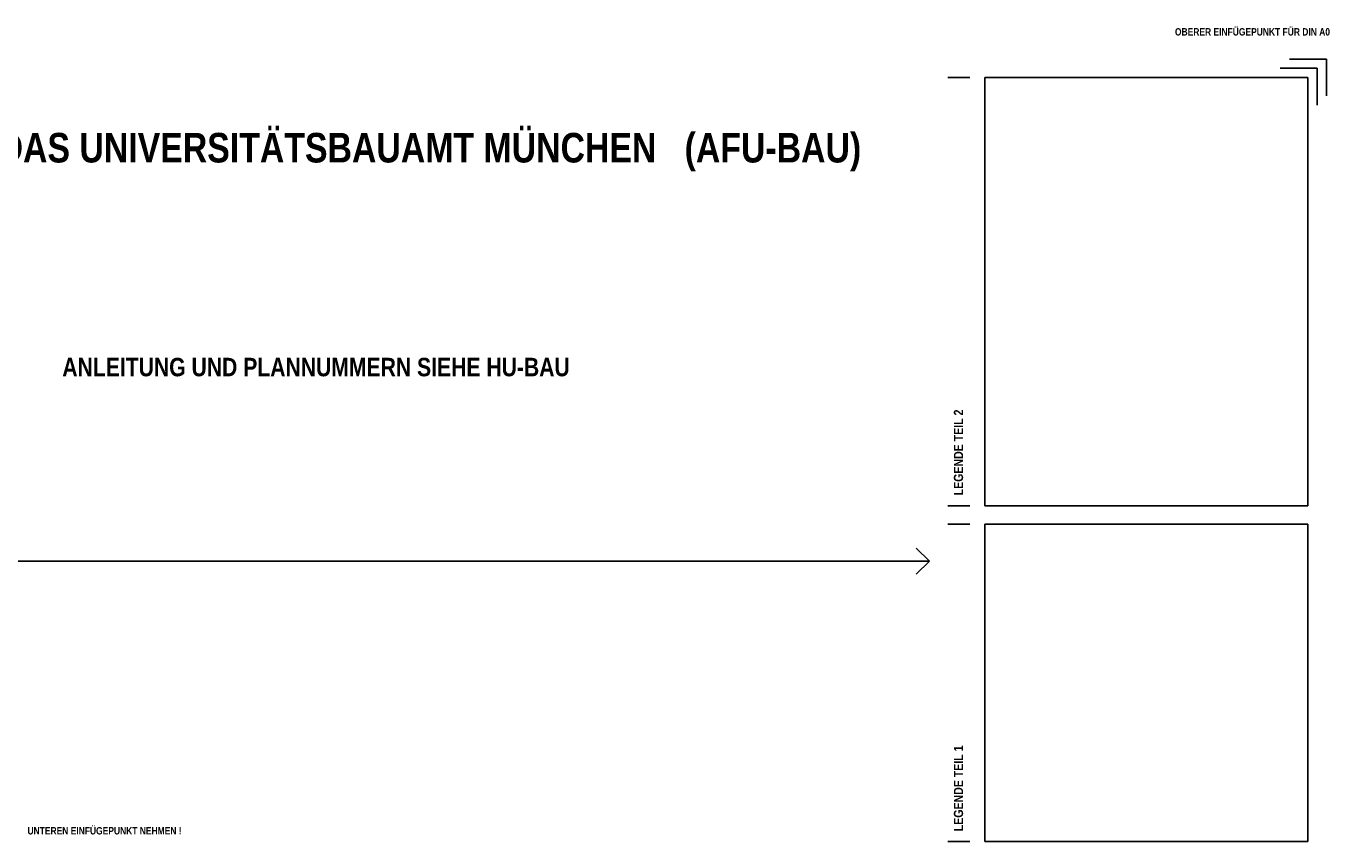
# Paper-space layout 'UBA-M Plankopf AFU-Bau' of a CAD drawing. Extents: x -92 to 1040, y -106 to 766.
# Tile 6 of 6: x 325 to 1040, y 324 to 766. Entities that reach past the tile are written whole.
import ezdxf

# ---------------------------------------------------------------- set-up
doc = ezdxf.new("R2010")
doc.units = 0
doc.header["$LTSCALE"] = 0.05
doc.layers.add('Z_01_HILFSLINIE', color=9, linetype='Continuous', plot=False)
doc.layers.add('Z_06_PLANKOPF', color=183, linetype='Continuous', lineweight=25)
doc.layers.add('Z_08_PLANBESCHRIFT', color=183, linetype='Continuous')
doc.styles.add('Plankopf Inh groß', font='ARIALNB.TTF', dxfattribs={"height": 4})

psp = doc.layouts.new('UBA-M Plankopf AFU-Bau')

# ---------------------------------------------------------------- linework, layer by layer
at = {"layer": 'Z_01_HILFSLINIE'}
for p, q in [((1029.5, 747.88), (1009.5, 747.88)), ((1029.5, 747.88), (1029.5, 727.88)), ((1024.5, 742.88), (1004.5, 742.88)), ((1024.5, 742.88), (1024.5, 722.88))]:
    psp.add_line(p, q, dxfattribs=at)
at = {"layer": 'Z_06_PLANKOPF'}
for p, q in [((844.5, 737.88), (844.5, 505.88)), ((1019.5, 737.88), (844.5, 737.88)), ((1019.5, 505.88), (1019.5, 737.88)), ((844.5, 505.88), (1019.5, 505.88)), ((844.5, 495.88), (1019.5, 495.88)), ((844.5, 495.88), (844.5, 323.88)), ((1019.5, 323.88), (1019.5, 495.88)), ((844.5, 323.88), (1019.5, 323.88))]:
    psp.add_line(p, q, dxfattribs=at)
at = {"layer": 'Z_08_PLANBESCHRIFT', "color": 1}
psp.add_line((836.5, 737.88), (824.5, 737.88), dxfattribs=at)
at = {"layer": 'Z_08_PLANBESCHRIFT'}
for p, q in [((836.5, 505.88), (824.5, 505.88)), ((836.5, 495.88), (824.5, 495.88)), ((814.5, 475.88), (807.43, 482.96)), ((319.5, 475.88), (814.5, 475.88)), ((814.5, 475.88), (807.43, 468.81)), ((836.5, 323.88), (824.5, 323.88))]:
    psp.add_line(p, q, dxfattribs=at)

# ---------------------------------------------------------------- texts
at = {"layer": 'Z_01_HILFSLINIE', "char_height": 4, "attachment_point": 1, "style": 'Plankopf Inh groß'}
for s, insert in [(' OBERER EINFÜGEPUNKT FÜR DIN A0', (946.23, 764.64)), ('UNTEREN EINFÜGEPUNKT NEHMEN !', (326.07, 331.78))]:
    psp.add_mtext(s, dxfattribs=dict(at, insert=insert))
at = {"layer": 'Z_08_PLANBESCHRIFT', "style": 'Plankopf Inh groß'}
for s, height, p in [('PLANKOPF-MODULE FÜR DAS UNIVERSITÄTSBAUAMT MÜNCHEN   (AFU-BAU)', 16, (76.31, 691.87)), ('ANLEITUNG UND PLANNUMMERN SIEHE HU-BAU', 10, (344.93, 576.02))]:
    psp.add_text(s, height=height, dxfattribs=at).set_placement(p)
at = {"layer": 'Z_08_PLANBESCHRIFT', "char_height": 5, "attachment_point": 1, "rotation": 90, "style": 'Plankopf Inh groß'}
for s, insert in [('LEGENDE TEIL 2', (827.76, 511.52)), ('LEGENDE TEIL 1', (827.76, 329.52))]:
    psp.add_mtext(s, dxfattribs=dict(at, insert=insert))

doc.saveas('drawing.dxf')
